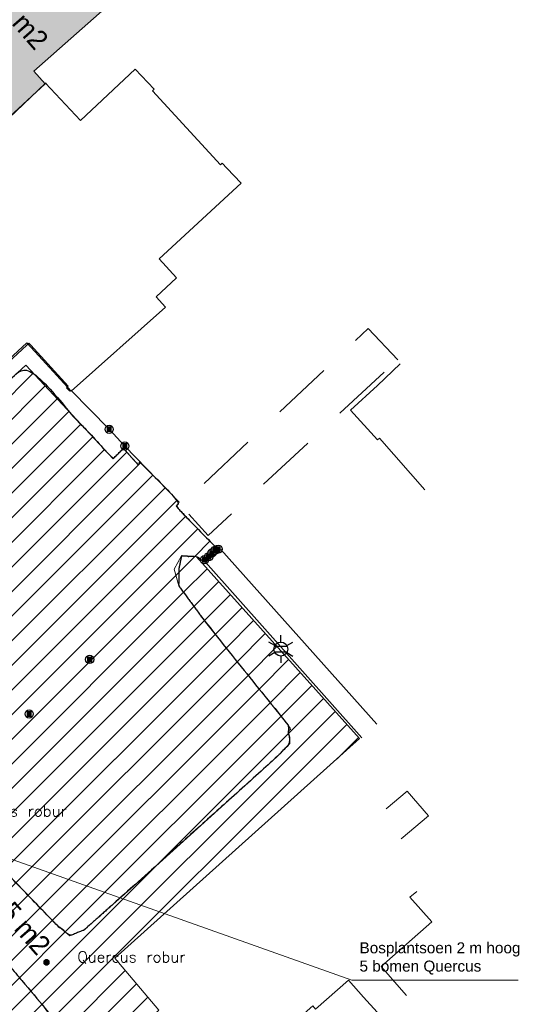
# Model space of a CAD drawing. Header units: metres. Extents: x 102764 to 106916, y 385369 to 392749.
# Tile 58 of 77: x 102963 to 103009, y 385457 to 385546. Entities that reach past the tile are written whole.
import ezdxf
from ezdxf.enums import TextEntityAlignment as Align

# ---------------------------------------------------------------- set-up
doc = ezdxf.new("R2010")
doc.units = ezdxf.units.M
doc.linetypes.add('KG-PERCEEL', pattern=[19, 5.5, -2, -2, 5.5, -2, -2])
for name, color, linetype, lineweight in [('0-BEBOUWING', 7, 'Continuous', 30), ('0-BEPLANTING', 14, 'Continuous', 30), ('0-GRAS OM SPORTVELDEN', 2, 'Continuous', 30), ('B-WE-GR-STRUIK-G', 90, 'Continuous', 13), ('B-WE-IE-GEBOUW-G', 10, 'Continuous', 0), ('B-WE-IE-MEUBILAIR_WEGMEUBILAIR-S', 7, 'Continuous', 30), ('B-WE-IE-OV-LICHTMAST-S', 40, 'Continuous', 30), ('B-WE-IE-TERREINAFSCHEIDING_KUNSTMATIG_HEKWERK-G', 6, 'Continuous', 0), ('B-WE-KG-GRENS_PERCEEL-GV', 150, 'KG-PERCEEL', 13), ('B-WE-OG-TOPOGRAFIE_BEBOUWING-G', 8, 'Continuous', 13), ('B-WE-VH-KANTVERHARDING-G', 60, 'Continuous', 13), ('Bomen', 84, 'Continuous', 0), ('Boomsoort', 10, 'Continuous', 0), ('X-XX-AL-VERWIJZING-G', 7, 'Continuous', 13)]:
    doc.layers.add(name, color=color, linetype=linetype, lineweight=lineweight)
doc.styles.add('ISO 1 1000 T2 5 0', font='font_iso.shx', dxfattribs={"height": 2.5})
doc.styles.add('NLCS-ISO', font='NLCS-ISO.ttf')
doc.styles.get("Standard").update_dxf_attribs({"font": 'NLCS-ISO.ttf'})
doc.styles.add('Style-txt', font='txt.shx')
doc.dimstyles.get("Standard").update_dxf_attribs({"dimtxt": 0.18, "dimasz": 0.18, "dimexe": 0.18, "dimexo": 0.0625, "dimgap": 0.09, "dimtad": 0, "dimtih": 1, "dimtoh": 1, "dimdec": 4, "dimzin": 0, "dimdsep": 46, "dimtxsty": 'Standard', "dimcen": 0.09, "dimadec": 0, "dimazin": 0, "dimtfac": 1, "dimtdec": 4, "dimtofl": 0, "dimtmove": 0, "dimatfit": 3, "dimfxl": 1, "dimtolj": 1, "dimtzin": 0, "dimarcsym": 0})
pattern_1 = [(45, (0, 0), (-1.122532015, 1.122532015), [])]

# ---------------------------------------------------------------- blocks, each defined once
blk = doc.blocks.new('SIE-WEG_PAAL_VAST')
blk.add_hatch(color=256).paths.add_polyline_path([(-0.37, -0.37), (-0.37, 0.37), (0.37, 0.37), (0.37, -0.37)])
blk.add_circle((0, 0), 0.75)
blk.add_3dface([(0.37, 0.37), (-0.37, 0.37), (-0.37, -0.37), (0.37, -0.37)])
at = {"style": 'NLCS-ISO'}
blk.add_attdef('TYPE', (0, 0), '', height=1.75, dxfattribs=at)
blk = doc.blocks.new('B-SIE-WEG_LICHTMAST-SO')
at = {"ltscale": 0.1}
for p, q in [((0, 1.27), (0, 2.53)), ((-1.1, 0.63), (-2.19, 1.27)), ((1.1, 0.63), (2.19, 1.27)), ((-1.1, -0.63), (-2.19, -1.27)), ((0, -1.27), (0, -2.53)), ((1.1, -0.63), (2.19, -1.27))]:
    blk.add_line(p, q, dxfattribs=at)
at = {"flags": 128}
for points in [[(-1.16, 0.5), (1.16, 0.5)], [(-1.16, -0.5), (1.16, -0.5)]]:
    blk.add_lwpolyline(points, dxfattribs=at)
at = {"ltscale": 0.1}
blk.add_circle((0, 0), 1.27, dxfattribs=at)
at = {"style": 'NLCS-ISO'}
blk.add_attdef('TYPE', text='', height=1.8, dxfattribs=at).set_placement((0, 2.53), align=Align.BOTTOM_CENTER)
blk = doc.blocks.new('kaddata')
at = {"layer": 'B-WE-KG-GRENS_PERCEEL-GV'}
for points in [[(102997.083, 385515.375), (102994.398, 385518.224), (102977.32, 385502.1), (102979.804, 385499.346)], [(102999.88, 385473.78), (102997.95, 385476.04), (102995.36, 385473.84), (102997.29, 385471.58)]]:
    blk.add_3dface(points, dxfattribs=at)
at = {"layer": 'B-WE-OG-TOPOGRAFIE_BEBOUWING-G', "flags": 128}
for points in [[(102973.15, 385541.891), (102968.18, 385537.191), (102964.965, 385540.592)], [(102974.89, 385540.051), (102973.15, 385541.891)], [(102964.965, 385540.592), (102960.285, 385536.166), (102959.093, 385535.097), (102959.927, 385534.104)], [(102981.506, 385532.856), (102981.08, 385533.311), (102980.92, 385533.161), (102974.73, 385539.901), (102974.89, 385540.051)], [(102982.8, 385531.471), (102981.506, 385532.856)], [(102975.33, 385524.591), (102982.8, 385531.471)], [(102975.07, 385521.131), (102976.93, 385522.861), (102975.33, 385524.591)], [(102967.313, 385512.51), (102975.93, 385520.17), (102975.07, 385521.131)], [(102953.771, 385508.127), (102963.27, 385516.913)], [(102963.27, 385516.913), (102964.364, 385515.721)], [(102964.364, 385515.721), (102967.313, 385512.51)], [(102997.322, 385515.003), (102995.24, 385513.041)], [(102995.24, 385513.041), (102992.773, 385510.77), (102995.256, 385508.072)], [(102995.256, 385508.072), (102995.432, 385508.234), (102999.555, 385503.499)], [(102998.827, 385466.866), (102998.2, 385466.35), (103000.19, 385464.11), (102995.58, 385460.02), (102997.43, 385457.902), (102997.889, 385457.376)], [(102993.977, 385457.24), (102992.6, 385458.79), (102989.6, 385456.15), (102989.35, 385456.44), (102983.37, 385451.12), (102986.671, 385447.406)], [(102995.205, 385455.854), (102993.977, 385457.24)]]:
    blk.add_lwpolyline(points, dxfattribs=at)
blk = doc.blocks.new('MPOLYGON_44')
at = {"layer": 'Bomen', "flags": 128}
for points in [[(102964.859, 385460.552), (102964.836, 385460.508), (102965.298, 385460.508)], [(102964.89, 385460.589), (102964.859, 385460.552), (102965.275, 385460.552)], [(102964.859, 385460.552), (102965.275, 385460.552), (102965.298, 385460.508)], [(102964.928, 385460.621), (102964.89, 385460.589), (102965.244, 385460.589)], [(102964.89, 385460.589), (102965.244, 385460.589), (102965.275, 385460.552)], [(102964.971, 385460.644), (102964.928, 385460.621), (102965.206, 385460.621)], [(102964.928, 385460.621), (102965.206, 385460.621), (102965.244, 385460.589)], [(102965.018, 385460.658), (102964.971, 385460.644), (102965.163, 385460.644)], [(102964.971, 385460.644), (102965.163, 385460.644), (102965.206, 385460.621)], [(102965.067, 385460.663), (102965.018, 385460.658), (102965.116, 385460.658)], [(102965.018, 385460.658), (102965.116, 385460.658), (102965.163, 385460.644)], [(102964.822, 385460.461), (102964.817, 385460.413), (102965.317, 385460.413)], [(102964.817, 385460.413), (102964.822, 385460.364), (102965.312, 385460.364)], [(102964.817, 385460.413), (102965.317, 385460.413), (102965.312, 385460.364)], [(102964.836, 385460.508), (102964.822, 385460.461), (102965.312, 385460.461)], [(102964.822, 385460.461), (102965.312, 385460.461), (102965.317, 385460.413)], [(102964.822, 385460.364), (102964.836, 385460.317), (102965.298, 385460.317)], [(102964.822, 385460.364), (102965.312, 385460.364), (102965.298, 385460.317)], [(102964.836, 385460.508), (102965.298, 385460.508), (102965.312, 385460.461)], [(102964.836, 385460.317), (102964.859, 385460.274), (102965.275, 385460.274)], [(102964.836, 385460.317), (102965.298, 385460.317), (102965.275, 385460.274)], [(102964.859, 385460.274), (102964.89, 385460.236), (102965.244, 385460.236)], [(102964.859, 385460.274), (102965.275, 385460.274), (102965.244, 385460.236)], [(102964.89, 385460.236), (102964.928, 385460.205), (102965.206, 385460.205)], [(102964.89, 385460.236), (102965.244, 385460.236), (102965.206, 385460.205)], [(102964.928, 385460.205), (102964.971, 385460.182), (102965.163, 385460.182)], [(102964.928, 385460.205), (102965.206, 385460.205), (102965.163, 385460.182)], [(102964.971, 385460.182), (102965.018, 385460.168), (102965.116, 385460.168)], [(102964.971, 385460.182), (102965.163, 385460.182), (102965.116, 385460.168)], [(102965.018, 385460.168), (102965.116, 385460.168), (102965.067, 385460.163)]]:
    blk.add_lwpolyline(points, close=True, dxfattribs=at)
at = {"layer": 'Bomen', "color": 74, "true_color": 0x55aa00, "flags": 128}
for points in [[(102964.836, 385460.508), (102964.859, 385460.552)], [(102964.859, 385460.552), (102964.89, 385460.589)], [(102964.89, 385460.589), (102964.928, 385460.621)], [(102964.928, 385460.621), (102964.971, 385460.644)], [(102964.971, 385460.644), (102965.018, 385460.658)], [(102965.018, 385460.658), (102965.067, 385460.663)], [(102965.067, 385460.663), (102965.116, 385460.658)], [(102965.116, 385460.658), (102965.163, 385460.644)], [(102965.163, 385460.644), (102965.206, 385460.621)], [(102965.206, 385460.621), (102965.244, 385460.589)], [(102965.244, 385460.589), (102965.275, 385460.552)], [(102965.275, 385460.552), (102965.298, 385460.508)], [(102964.817, 385460.413), (102964.822, 385460.461)], [(102964.822, 385460.364), (102964.817, 385460.413)], [(102964.822, 385460.461), (102964.836, 385460.508)], [(102964.836, 385460.317), (102964.822, 385460.364)], [(102964.859, 385460.274), (102964.836, 385460.317)], [(102964.89, 385460.236), (102964.859, 385460.274)], [(102964.928, 385460.205), (102964.89, 385460.236)], [(102964.971, 385460.182), (102964.928, 385460.205)], [(102965.018, 385460.168), (102964.971, 385460.182)], [(102965.067, 385460.163), (102965.018, 385460.168)], [(102965.116, 385460.168), (102965.067, 385460.163)], [(102965.163, 385460.182), (102965.116, 385460.168)], [(102965.206, 385460.205), (102965.163, 385460.182)], [(102965.244, 385460.236), (102965.206, 385460.205)], [(102965.275, 385460.274), (102965.244, 385460.236)], [(102965.298, 385460.317), (102965.275, 385460.274)], [(102965.298, 385460.508), (102965.312, 385460.461)], [(102965.312, 385460.364), (102965.298, 385460.317)], [(102965.312, 385460.461), (102965.317, 385460.413)], [(102965.317, 385460.413), (102965.312, 385460.364)]]:
    blk.add_lwpolyline(points, dxfattribs=at)
at = {"layer": 'Bomen'}
for points in [[(102964.859, 385460.552), (102964.836, 385460.508), (102965.298, 385460.508)], [(102964.89, 385460.589), (102964.859, 385460.552), (102965.275, 385460.552)], [(102964.859, 385460.552), (102965.275, 385460.552), (102965.298, 385460.508)], [(102964.928, 385460.621), (102964.89, 385460.589), (102965.244, 385460.589)], [(102964.89, 385460.589), (102965.244, 385460.589), (102965.275, 385460.552)], [(102964.971, 385460.644), (102964.928, 385460.621), (102965.206, 385460.621)], [(102964.928, 385460.621), (102965.206, 385460.621), (102965.244, 385460.589)], [(102965.018, 385460.658), (102964.971, 385460.644), (102965.163, 385460.644)], [(102964.971, 385460.644), (102965.163, 385460.644), (102965.206, 385460.621)], [(102965.067, 385460.663), (102965.018, 385460.658), (102965.116, 385460.658)], [(102965.018, 385460.658), (102965.116, 385460.658), (102965.163, 385460.644)], [(102964.822, 385460.461), (102964.817, 385460.413), (102965.317, 385460.413)], [(102964.836, 385460.508), (102964.822, 385460.461), (102965.312, 385460.461)], [(102964.822, 385460.461), (102965.312, 385460.461), (102965.317, 385460.413)], [(102964.836, 385460.508), (102965.298, 385460.508), (102965.312, 385460.461)]]:
    blk.add_solid(points, dxfattribs=at)
at = {"layer": 'Bomen', "extrusion": (0, 0, -1)}
for points in [[(-102964.817, 385460.413), (-102964.822, 385460.364), (-102965.312, 385460.364)], [(-102964.817, 385460.413), (-102965.317, 385460.413), (-102965.312, 385460.364)], [(-102964.822, 385460.364), (-102964.836, 385460.317), (-102965.298, 385460.317)], [(-102964.822, 385460.364), (-102965.312, 385460.364), (-102965.298, 385460.317)], [(-102964.836, 385460.317), (-102964.859, 385460.274), (-102965.275, 385460.274)], [(-102964.836, 385460.317), (-102965.298, 385460.317), (-102965.275, 385460.274)], [(-102964.859, 385460.274), (-102964.89, 385460.236), (-102965.244, 385460.236)], [(-102964.859, 385460.274), (-102965.275, 385460.274), (-102965.244, 385460.236)], [(-102964.89, 385460.236), (-102964.928, 385460.205), (-102965.206, 385460.205)], [(-102964.89, 385460.236), (-102965.244, 385460.236), (-102965.206, 385460.205)], [(-102964.928, 385460.205), (-102964.971, 385460.182), (-102965.163, 385460.182)], [(-102964.928, 385460.205), (-102965.206, 385460.205), (-102965.163, 385460.182)], [(-102964.971, 385460.182), (-102965.018, 385460.168), (-102965.116, 385460.168)], [(-102964.971, 385460.182), (-102965.163, 385460.182), (-102965.116, 385460.168)], [(-102965.018, 385460.168), (-102965.116, 385460.168), (-102965.067, 385460.163)]]:
    blk.add_solid(points, dxfattribs=at)

msp = doc.modelspace()

# ---------------------------------------------------------------- hatches: boundary and pattern name
at = {"layer": '0-BEBOUWING', "true_color": 0x636466}
msp.add_hatch(color=251, dxfattribs=at).paths.add_polyline_path([(102958.686, 385552.591), (102951.034, 385545.86), (102958.69, 385537.128), (102960.446, 385536.42), (102964.949, 385540.543), (102963.909, 385541.701), (102972.221, 385549.046), (102964.501, 385557.732), (102960.683, 385554.357), (102958.127, 385554.059), (102958.078, 385553.951)])
at = {"layer": '0-BEPLANTING', "ltscale": 0.2}
h = msp.add_hatch(dxfattribs=at)
h.set_pattern_fill('ANSI31', color=256, scale=0.1, pattern_type=2)
h.set_pattern_definition(pattern_1)
h.paths.add_polyline_path([(102971.283, 385460.805), (102993.601, 385480.816), (102986.496, 385488.744, -0.618857), (102986.194, 385489.081), (102978.744, 385497.394), (102977.372, 385497.48), (102977.122, 385496.261), (102977.122, 385494.758), (102979.568, 385491.432), (102987.085, 385482.054), (102987.24, 385480.371), (102986.067, 385479.157), (102973.776, 385468.073), (102968.5, 385463.364), (102967.187, 385462.84), (102965.912, 385463.906), (102955.765, 385474.446), (102944.945, 385487.085), (102937.676, 385495.522), (102935.936, 385494.999), (102935.333, 385493.935), (102935.309, 385493.196), (102951.863, 385473.45), (102951.229, 385472.387), (102961.232, 385460.655), (102965.418, 385455.643), (102966.041, 385454.541), (102961.56, 385449.648), (102962.401, 385448.358), (102951.51, 385438.159), (102950.222, 385438.966), (102948.56, 385437.721), (102930.46, 385420.996), (102918.544, 385410.094), (102894.916, 385388.491), (102886.501, 385380.319), (102883.821, 385376.734), (102883.291, 385374.79), (102883.507, 385371.132), (102883.563, 385371.081), (102907.29, 385393.51), (102927.16, 385411.839), (102930.57, 385410.26), (102934.32, 385418.36), (102975.32, 385456.05)])
at = {"layer": '0-GRAS OM SPORTVELDEN'}
h = msp.add_hatch(dxfattribs=at)
h.set_pattern_fill('ANSI31', color=256, scale=0.1, pattern_type=2)
h.set_pattern_definition(pattern_1)
h.paths.add_polyline_path([(102818.791, 385548.949), (102852.278, 385571.403), (102852.01, 385571.785), (102854.779, 385573.705), (102854.814, 385573.652), (102861.062, 385577.84), (102860.385, 385578.85), (102881.086, 385592.66), (102881.167, 385592.518), (102896.08, 385602.431), (102896.914, 385602.263), (102909.187, 385610.579), (102923.796, 385590.802), (102929.331, 385582.511), (102934.801, 385587.158), (102931.012, 385591.433), (102931.276, 385592.035), (102929.878, 385593.618), (102930.103, 385593.841), (102930.032, 385593.925), (102931.181, 385594.899), (102909.294, 385619.239), (102881.276, 385599.316), (102838.319, 385569.049), (102820.082, 385556.014), (102816.237, 385555.902), (102814.84, 385551.034), (102812.576, 385547.764, -0.726153), (102812.495, 385547.491), (102812.974, 385528.325), (102813.041, 385528.155), (102816.469, 385527.44), (102818.068, 385526.567), (102822.382, 385519.43), (102821.821, 385517.397), (102814.349, 385509.985), (102796.54, 385489.58), (102794.334, 385486.508), (102788.775, 385481.052), (102788.156, 385479.85), (102788.67, 385479.002), (102801.053, 385467.084), (102815.174, 385452.172), (102826.761, 385439.809), (102827.671, 385438.032), (102827.121, 385437.148), (102825.905, 385437.027), (102813.245, 385450.579), (102798.973, 385465.496), (102785.346, 385480.995), (102782.926, 385479.23), (102796.455, 385464.752), (102811.312, 385448.73), (102825.2, 385434.526), (102847.479, 385409.915), (102881.866, 385372.633), (102883.513, 385371.034), (102883.291, 385374.79), (102881.245, 385378.781), (102880.025, 385378.039), (102865.405, 385393.604), (102849.434, 385411.265), (102832.663, 385429.09), (102828.285, 385434.268), (102828.28, 385435.332), (102829.357, 385436.2), (102830.739, 385436.088), (102833.6, 385432.841), (102846.94, 385418.017), (102849.762, 385413.887), (102866.63, 385396.138), (102881.926, 385380.232), (102881.245, 385378.781), (102883.291, 385374.79), (102883.821, 385376.734), (102886.501, 385380.319), (102894.916, 385388.491), (102918.544, 385410.094), (102930.46, 385420.996), (102948.56, 385437.721), (102950.222, 385438.966), (102951.51, 385438.159), (102962.401, 385448.358), (102961.56, 385449.648), (102966.041, 385454.541), (102965.418, 385455.643), (102961.232, 385460.655), (102951.229, 385472.387), (102951.863, 385473.45), (102935.309, 385493.196), (102935.309, 385493.935), (102935.936, 385494.999), (102937.676, 385495.522), (102944.945, 385487.085), (102955.765, 385474.446), (102965.912, 385463.906), (102967.187, 385462.84), (102968.5, 385463.364), (102973.776, 385468.073), (102986.067, 385479.157), (102987.24, 385480.371), (102987.085, 385482.054), (102979.568, 385491.432), (102977.122, 385494.758), (102977.122, 385496.261), (102977.372, 385497.48), (102978.744, 385497.394), (102979.547, 385496.923), (102980.796, 385497.944), (102980.612, 385498.163), (102977.66, 385501.169), (102976.901, 385502.018), (102977.148, 385502.385), (102973.622, 385506.043), (102973.425, 385505.789), (102972.083, 385507.297), (102971.145, 385506.35), (102963.18, 385514.877), (102959.38, 385511.427), (102958.539, 385512.315), (102953.802, 385507.937), (102943.631, 385518.966), (102943.655, 385519.032), (102938.436, 385524.6), (102916.808, 385510.082), (102917.924, 385508.232), (102915.274, 385506.396), (102914.855, 385506.983), (102894.022, 385487.894), (102894.354, 385487.471), (102894.207, 385487.337), (102894.264, 385487.289), (102891.838, 385485.058), (102891.409, 385485.48), (102886.046, 385480.597), (102886.118, 385480.519), (102885.858, 385480.281), (102885.987, 385480.141), (102874.113, 385469.245), (102873.921, 385469.471), (102873.921, 385469.408), (102872.611, 385470.679), (102884.883, 385481.892), (102885.04, 385481.715), (102889.495, 385485.76), (102889.63, 385486.735), (102892.547, 385489.33), (102893.556, 385489.476), (102913.987, 385508.294), (102913.271, 385509.279), (102913.075, 385509.178), (102912.774, 385509.54), (102913.749, 385510.201), (102908.677, 385517.663), (102888.628, 385504.311), (102863.979, 385487.694), (102862.893, 385484.219), (102861.309, 385484.754), (102862.508, 385488.604), (102881.349, 385501.33), (102880.306, 385502.691), (102859.193, 385488.568), (102854.143, 385495.406), (102853.653, 385495.124), (102850.267, 385499.672), (102850.71, 385500.038), (102845.124, 385507.729), (102831.135, 385528.424)])
h.paths.add_polyline_path([(102827.983, 385515.027), (102828.646, 385514.354), (102848.05, 385492.873), (102866.736, 385472.088), (102867.394, 385471.373), (102866.72, 385470.72), (102852.697, 385457.759), (102847.226, 385452.716), (102831.991, 385438.718), (102831.257, 385438.066), (102830.602, 385438.785), (102811.031, 385458.915), (102791.511, 385478.987), (102790.804, 385479.728), (102791.543, 385480.453), (102806.546, 385494.682), (102811.942, 385499.791), (102827.162, 385514.304)], flags=17)
h.paths.add_polyline_path([(102865.094, 385460.772), (102864.948, 385460.625), (102865.002, 385460.568), (102862.755, 385458.546), (102862.704, 385458.57), (102862.532, 385458.428), (102861.695, 385459.302), (102864.264, 385461.677)], flags=17)
h.paths.add_polyline_path([(102913.884, 385500.53), (102914.627, 385501.162), (102915.31, 385500.438), (102920.544, 385494.733), (102922.458, 385492.631), (102929.932, 385484.442), (102933.645, 385480.461), (102938.741, 385475.025), (102942.574, 385470.821), (102950.052, 385462.691), (102951.526, 385461.141), (102957.179, 385454.932), (102957.885, 385454.181), (102957.162, 385453.533), (102920.836, 385420.146), (102885.046, 385387.253), (102884.347, 385386.601), (102883.764, 385387.205), (102878.334, 385393.069), (102876.653, 385394.918), (102869.173, 385403.019), (102865.365, 385407.064), (102860.344, 385412.553), (102856.622, 385416.652), (102849.182, 385424.725), (102847.023, 385427.058), (102841.716, 385432.743), (102841.081, 385433.478), (102841.708, 385434.055), (102877.67, 385467.136)], flags=17)

# ---------------------------------------------------------------- linework, layer by layer
at = {"layer": 'B-WE-GR-STRUIK-G', "flags": 128}
for points in [[(102977.148, 385502.385), (102976.901, 385502.018), (102977.66, 385501.169), (102980.612, 385498.163)], [(102978.744, 385497.394), (102977.372, 385497.48), (102976.717, 385496.261), (102977.122, 385494.758), (102979.568, 385491.432), (102987.085, 385482.054), (102987.24, 385480.371), (102986.067, 385479.157), (102973.776, 385468.073), (102968.5, 385463.364), (102967.187, 385462.84), (102965.912, 385463.906), (102955.765, 385474.446), (102944.945, 385487.085), (102937.676, 385495.522), (102935.936, 385494.999), (102935.333, 385493.935), (102935.309, 385493.196), (102951.863, 385473.45), (102951.229, 385472.387), (102961.232, 385460.655), (102965.418, 385455.643)], [(102971.283, 385460.805), (102975.32, 385456.05), (102934.32, 385418.36), (102930.57, 385410.26), (102927.16, 385411.839), (102907.29, 385393.51), (102907.29, 385393.51), (102883.564, 385371.08), (102883.564, 385371.08), (102881.866, 385372.633)]]:
    msp.add_lwpolyline(points, dxfattribs=at)
at = {"layer": 'B-WE-IE-GEBOUW-G', "flags": 128}
for points in [[(102965.04, 385540.625), (102964.949, 385540.543), (102963.909, 385541.701), (102972.221, 385549.046), (102964.501, 385557.732), (102956.461, 385550.624), (102951.034, 385545.86), (102958.69, 385537.128), (102959.288, 385537.653), (102959.472, 385537.443), (102960.446, 385536.42), (102959.996, 385535.991), (102959.062, 385535.128), (102959.962, 385534.156), (102943.635, 385518.977)], [(102943.631, 385518.966), (102953.802, 385507.937), (102958.539, 385512.315), (102963.284, 385516.705), (102963.468, 385516.875), (102963.628, 385516.702), (102967.046, 385512.975), (102966.889, 385512.829), (102967.184, 385512.509), (102967.294, 385512.611)]]:
    msp.add_lwpolyline(points, dxfattribs=at)
at = {"layer": 'B-WE-IE-TERREINAFSCHEIDING_KUNSTMATIG_HEKWERK-G', "flags": 128}
for points in [[(102967.294, 385512.611), (102970.777, 385509.033), (102972.209, 385507.508), (102977.148, 385502.385)], [(102978.744, 385497.394), (102993.601, 385480.816), (102971.283, 385460.805)]]:
    msp.add_lwpolyline(points, dxfattribs=at)
at = {"layer": 'B-WE-VH-KANTVERHARDING-G', "flags": 128}
for points in [[(102958.539, 385512.315), (102959.38, 385511.427), (102963.18, 385514.877), (102971.145, 385506.35), (102972.083, 385507.297), (102973.425, 385505.789), (102973.566, 385505.971)], [(102993.801, 385480.902), (102979.547, 385496.923), (102980.963, 385498.081), (102995.183, 385482.151)]]:
    msp.add_lwpolyline(points, dxfattribs=at)
at = {"layer": 'Defpoints', "flags": 128}
msp.add_lwpolyline([(102951.034, 385545.86), (102958.686, 385552.591), (102958.278, 385553.053), (102958.078, 385553.951), (102958.127, 385554.059), (102959.295, 385555.091), (102959.408, 385555.127), (102960.275, 385554.818), (102960.683, 385554.357), (102964.501, 385557.732), (102972.221, 385549.046), (102963.909, 385541.701), (102964.949, 385540.543), (102960.446, 385536.42), (102959.288, 385537.653), (102958.69, 385537.128)], close=True, dxfattribs=at)
at = {"layer": 'Defpoints'}
msp.add_rational_spline([(102818.791, 385548.949), (102835.535, 385560.176), (102852.278, 385571.403), (102852.144, 385571.594), (102852.01, 385571.785), (102853.395, 385572.745), (102854.779, 385573.705), (102854.797, 385573.678), (102854.814, 385573.652), (102857.938, 385575.746), (102861.062, 385577.84), (102860.723, 385578.345), (102860.385, 385578.85), (102870.736, 385585.755), (102881.086, 385592.66), (102881.127, 385592.589), (102881.167, 385592.518), (102888.624, 385597.475), (102896.08, 385602.431), (102896.497, 385602.347), (102896.914, 385602.263), (102903.051, 385606.421), (102909.187, 385610.579), (102916.492, 385600.691), (102923.796, 385590.802), (102926.564, 385586.656), (102929.331, 385582.511), (102932.066, 385584.834), (102934.801, 385587.158), (102932.907, 385589.296), (102931.012, 385591.433), (102931.144, 385591.734), (102931.276, 385592.035), (102930.577, 385592.827), (102929.878, 385593.618), (102929.99, 385593.729), (102930.103, 385593.841), (102930.067, 385593.883), (102930.032, 385593.925), (102930.606, 385594.412), (102931.181, 385594.899), (102920.238, 385607.069), (102909.294, 385619.239), (102895.285, 385609.278), (102881.276, 385599.316), (102859.798, 385584.182), (102838.319, 385569.049), (102829.201, 385562.531), (102820.082, 385556.014), (102818.159, 385555.958), (102816.237, 385555.902), (102815.538, 385553.468), (102814.84, 385551.034), (102813.708, 385549.399), (102812.576, 385547.764), (102812.666, 385547.702), (102812.635, 385547.598), (102812.604, 385547.494), (102812.495, 385547.491), (102812.734, 385537.908), (102812.974, 385528.325), (102813.008, 385528.24), (102813.041, 385528.155), (102814.755, 385527.797), (102816.469, 385527.44), (102817.269, 385527.003), (102818.068, 385526.567), (102820.225, 385522.998), (102822.382, 385519.43), (102822.102, 385518.414), (102821.821, 385517.397), (102818.085, 385513.691), (102814.349, 385509.985), (102805.445, 385499.782), (102796.54, 385489.58), (102795.437, 385488.044), (102794.334, 385486.508), (102791.554, 385483.78), (102788.775, 385481.052), (102788.466, 385480.451), (102788.156, 385479.85), (102788.413, 385479.426), (102788.67, 385479.002), (102794.862, 385473.043), (102801.053, 385467.084), (102808.114, 385459.628), (102815.174, 385452.172), (102820.968, 385445.991), (102826.761, 385439.809), (102827.216, 385438.921), (102827.671, 385438.032), (102827.396, 385437.59), (102827.121, 385437.148), (102826.513, 385437.088), (102825.905, 385437.027), (102819.575, 385443.803), (102813.245, 385450.579), (102806.109, 385458.037), (102798.973, 385465.496), (102792.16, 385473.246), (102785.346, 385480.995), (102784.136, 385480.112), (102782.926, 385479.23), (102789.691, 385471.991), (102796.455, 385464.752), (102803.884, 385456.741), (102811.312, 385448.73), (102818.256, 385441.628), (102825.2, 385434.526), (102836.34, 385422.22), (102847.479, 385409.915), (102864.673, 385391.274), (102881.866, 385372.633), (102882.69, 385371.833), (102883.513, 385371.034), (102883.402, 385372.912), (102883.291, 385374.79), (102882.268, 385376.785), (102881.245, 385378.781), (102880.635, 385378.41), (102880.025, 385378.039), (102872.715, 385385.822), (102865.405, 385393.604), (102857.42, 385402.434), (102849.434, 385411.265), (102841.049, 385420.177), (102832.663, 385429.09), (102830.474, 385431.679), (102828.285, 385434.268), (102828.283, 385434.8), (102828.28, 385435.332), (102828.819, 385435.766), (102829.357, 385436.2), (102830.048, 385436.144), (102830.739, 385436.088), (102832.17, 385434.465), (102833.6, 385432.841), (102840.27, 385425.429), (102846.94, 385418.017), (102848.351, 385415.952), (102849.762, 385413.887), (102858.196, 385405.013), (102866.63, 385396.138), (102874.278, 385388.185), (102881.926, 385380.232), (102881.586, 385379.507), (102881.245, 385378.781), (102882.268, 385376.785), (102883.291, 385374.79), (102883.556, 385375.762), (102883.821, 385376.734), (102885.161, 385378.526), (102886.501, 385380.319), (102890.709, 385384.405), (102894.916, 385388.491), (102906.73, 385399.292), (102918.544, 385410.094), (102924.502, 385415.545), (102930.46, 385420.996), (102939.51, 385429.358), (102948.56, 385437.721), (102949.391, 385438.344), (102950.222, 385438.966), (102950.866, 385438.562), (102951.51, 385438.159), (102956.956, 385443.258), (102962.401, 385448.358), (102961.981, 385449.003), (102961.56, 385449.648), (102963.801, 385452.095), (102966.041, 385454.541), (102965.73, 385455.092), (102965.418, 385455.643), (102963.325, 385458.149), (102961.232, 385460.655), (102956.231, 385466.521), (102951.229, 385472.387), (102951.546, 385472.919), (102951.863, 385473.45), (102943.586, 385483.323), (102935.309, 385493.196), (102935.309, 385493.566), (102935.309, 385493.935), (102935.623, 385494.467), (102935.936, 385494.999), (102936.806, 385495.26), (102937.676, 385495.522), (102941.311, 385491.303), (102944.945, 385487.085), (102950.355, 385480.765), (102955.765, 385474.446), (102960.839, 385469.176), (102965.912, 385463.906), (102966.55, 385463.373), (102967.187, 385462.84), (102967.844, 385463.102), (102968.5, 385463.364), (102971.138, 385465.719), (102973.776, 385468.073), (102979.922, 385473.615), (102986.067, 385479.157), (102986.654, 385479.764), (102987.24, 385480.371), (102987.163, 385481.213), (102987.085, 385482.054), (102983.327, 385486.743), (102979.568, 385491.432), (102978.345, 385493.095), (102977.122, 385494.758), (102977.122, 385495.509), (102977.122, 385496.261), (102977.247, 385496.871), (102977.372, 385497.48), (102978.058, 385497.437), (102978.744, 385497.394), (102979.146, 385497.159), (102979.547, 385496.923), (102980.171, 385497.434), (102980.796, 385497.944), (102980.704, 385498.054), (102980.612, 385498.163), (102979.136, 385499.666), (102977.66, 385501.169), (102977.281, 385501.594), (102976.901, 385502.018), (102977.025, 385502.202), (102977.148, 385502.385), (102975.385, 385504.214), (102973.622, 385506.043), (102973.523, 385505.916), (102973.425, 385505.789), (102972.754, 385506.543), (102972.083, 385507.297), (102971.614, 385506.823), (102971.145, 385506.35), (102967.163, 385510.613), (102963.18, 385514.877), (102961.28, 385513.152), (102959.38, 385511.427), (102958.96, 385511.871), (102958.539, 385512.315), (102956.171, 385510.126), (102953.802, 385507.937), (102948.717, 385513.452), (102943.631, 385518.966), (102943.643, 385518.999), (102943.655, 385519.032), (102941.046, 385521.816), (102938.436, 385524.6), (102927.622, 385517.341), (102916.808, 385510.082), (102917.366, 385509.157), (102917.924, 385508.232), (102916.599, 385507.314), (102915.274, 385506.396), (102915.065, 385506.689), (102914.855, 385506.983), (102904.439, 385497.438), (102894.022, 385487.894), (102894.188, 385487.682), (102894.354, 385487.471), (102894.281, 385487.404), (102894.207, 385487.337), (102894.236, 385487.313), (102894.264, 385487.289), (102893.051, 385486.174), (102891.838, 385485.058), (102891.623, 385485.269), (102891.409, 385485.48), (102888.727, 385483.039), (102886.046, 385480.597), (102886.082, 385480.558), (102886.118, 385480.519), (102885.988, 385480.4), (102885.858, 385480.281), (102885.922, 385480.211), (102885.987, 385480.141), (102880.05, 385474.693), (102874.113, 385469.245), (102874.017, 385469.358), (102873.921, 385469.471), (102873.921, 385469.44), (102873.921, 385469.408), (102873.266, 385470.044), (102872.611, 385470.679), (102878.747, 385476.285), (102884.883, 385481.892), (102884.962, 385481.803), (102885.04, 385481.715), (102887.268, 385483.737), (102889.495, 385485.76), (102889.563, 385486.247), (102889.63, 385486.735), (102891.089, 385488.032), (102892.547, 385489.33), (102893.052, 385489.403), (102893.556, 385489.476), (102903.772, 385498.885), (102913.987, 385508.294), (102913.629, 385508.786), (102913.271, 385509.279), (102913.173, 385509.229), (102913.075, 385509.178), (102912.925, 385509.359), (102912.774, 385509.54), (102913.262, 385509.871), (102913.749, 385510.201), (102911.213, 385513.932), (102908.677, 385517.663), (102898.653, 385510.987), (102888.628, 385504.311), (102876.304, 385496.003), (102863.979, 385487.694), (102863.436, 385485.956), (102862.893, 385484.219), (102862.101, 385484.486), (102861.309, 385484.754), (102861.909, 385486.679), (102862.508, 385488.604), (102871.929, 385494.967), (102881.349, 385501.33), (102880.828, 385502.01), (102880.306, 385502.691), (102869.75, 385495.629), (102859.193, 385488.568), (102856.668, 385491.987), (102854.143, 385495.406), (102853.898, 385495.265), (102853.653, 385495.124), (102851.96, 385497.398), (102850.267, 385499.672), (102850.489, 385499.855), (102850.71, 385500.038), (102847.917, 385503.883), (102845.124, 385507.729), (102838.13, 385518.077), (102831.135, 385528.424), (102824.963, 385538.687), (102818.791, 385548.949)], [1, 1, 1, 1, 1, 1, 1, 1, 1, 1, 1, 1, 1, 1, 1, 1, 1, 1, 1, 1, 1, 1, 1, 1, 1, 1, 1, 1, 1, 1, 1, 1, 1, 1, 1, 1, 1, 1, 1, 1, 1, 1, 1, 1, 1, 1, 1, 1, 1, 1, 1, 1, 1, 1, 1, 0.809166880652, 1, 0.809166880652, 1, 1, 1, 1, 1, 1, 1, 1, 1, 1, 1, 1, 1, 1, 1, 1, 1, 1, 1, 1, 1, 1, 1, 1, 1, 1, 1, 1, 1, 1, 1, 1, 1, 1, 1, 1, 1, 1, 1, 1, 1, 1, 1, 1, 1, 1, 1, 1, 1, 1, 1, 1, 1, 1, 1, 1, 1, 1, 1, 1, 1, 1, 1, 1, 1, 1, 1, 1, 1, 1, 1, 1, 1, 1, 1, 1, 1, 1, 1, 1, 1, 1, 1, 1, 1, 1, 1, 1, 1, 1, 1, 1, 1, 1, 1, 1, 1, 1, 1, 1, 1, 1, 1, 1, 1, 1, 1, 1, 1, 1, 1, 1, 1, 1, 1, 1, 1, 1, 1, 1, 1, 1, 1, 1, 1, 1, 1, 1, 1, 1, 1, 1, 1, 1, 1, 1, 1, 1, 1, 1, 1, 1, 1, 1, 1, 1, 1, 1, 1, 1, 1, 1, 1, 1, 1, 1, 1, 1, 1, 1, 1, 1, 1, 1, 1, 1, 1, 1, 1, 1, 1, 1, 1, 1, 1, 1, 1, 1, 1, 1, 1, 1, 1, 1, 1, 1, 1, 1, 1, 1, 1, 1, 1, 1, 1, 1, 1, 1, 1, 1, 1, 1, 1, 1, 1, 1, 1, 1, 1, 1, 1, 1, 1, 1, 1, 1, 1, 1, 1, 1, 1, 1, 1, 1, 1, 1, 1, 1, 1, 1, 1, 1, 1, 1, 1, 1, 1, 1, 1, 1, 1, 1, 1, 1, 1, 1, 1, 1, 1, 1, 1, 1, 1, 1, 1, 1, 1, 1, 1, 1, 1, 1, 1, 1, 1, 1, 1, 1, 1, 1, 1, 1, 1, 1, 1, 1, 1, 1, 1, 1, 1], degree=2, knots=[0, 0, 0, 0.012346, 0.012346, 0.024691, 0.024691, 0.037037, 0.037037, 0.049383, 0.049383, 0.061728, 0.061728, 0.074074, 0.074074, 0.08642, 0.08642, 0.098765, 0.098765, 0.111111, 0.111111, 0.123457, 0.123457, 0.135802, 0.135802, 0.148148, 0.148148, 0.160494, 0.160494, 0.17284, 0.17284, 0.185185, 0.185185, 0.197531, 0.197531, 0.209877, 0.209877, 0.222222, 0.222222, 0.234568, 0.234568, 0.246914, 0.246914, 0.259259, 0.259259, 0.271605, 0.271605, 0.283951, 0.283951, 0.296296, 0.296296, 0.308642, 0.308642, 0.320988, 0.320988, 0.333333, 0.333333, 0.5, 0.5, 0.666667, 0.666667, 0.669048, 0.669048, 0.671429, 0.671429, 0.67381, 0.67381, 0.67619, 0.67619, 0.678571, 0.678571, 0.680952, 0.680952, 0.683333, 0.683333, 0.685714, 0.685714, 0.688095, 0.688095, 0.690476, 0.690476, 0.692857, 0.692857, 0.695238, 0.695238, 0.697619, 0.697619, 0.7, 0.7, 0.702381, 0.702381, 0.704762, 0.704762, 0.707143, 0.707143, 0.709524, 0.709524, 0.711905, 0.711905, 0.714286, 0.714286, 0.716667, 0.716667, 0.719048, 0.719048, 0.721429, 0.721429, 0.72381, 0.72381, 0.72619, 0.72619, 0.728571, 0.728571, 0.730952, 0.730952, 0.733333, 0.733333, 0.735714, 0.735714, 0.738095, 0.738095, 0.740476, 0.740476, 0.742857, 0.742857, 0.745238, 0.745238, 0.747619, 0.747619, 0.75, 0.75, 0.752381, 0.752381, 0.754762, 0.754762, 0.757143, 0.757143, 0.759524, 0.759524, 0.761905, 0.761905, 0.764286, 0.764286, 0.766667, 0.766667, 0.769048, 0.769048, 0.771429, 0.771429, 0.77381, 0.77381, 0.77619, 0.77619, 0.778571, 0.778571, 0.780952, 0.780952, 0.783333, 0.783333, 0.785714, 0.785714, 0.788095, 0.788095, 0.790476, 0.790476, 0.792857, 0.792857, 0.795238, 0.795238, 0.797619, 0.797619, 0.8, 0.8, 0.802381, 0.802381, 0.804762, 0.804762, 0.807143, 0.807143, 0.809524, 0.809524, 0.811905, 0.811905, 0.814286, 0.814286, 0.816667, 0.816667, 0.819048, 0.819048, 0.821429, 0.821429, 0.82381, 0.82381, 0.82619, 0.82619, 0.828571, 0.828571, 0.830952, 0.830952, 0.833333, 0.833333, 0.835714, 0.835714, 0.838095, 0.838095, 0.840476, 0.840476, 0.842857, 0.842857, 0.845238, 0.845238, 0.847619, 0.847619, 0.85, 0.85, 0.852381, 0.852381, 0.854762, 0.854762, 0.857143, 0.857143, 0.859524, 0.859524, 0.861905, 0.861905, 0.864286, 0.864286, 0.866667, 0.866667, 0.869048, 0.869048, 0.871429, 0.871429, 0.87381, 0.87381, 0.87619, 0.87619, 0.878571, 0.878571, 0.880952, 0.880952, 0.883333, 0.883333, 0.885714, 0.885714, 0.888095, 0.888095, 0.890476, 0.890476, 0.892857, 0.892857, 0.895238, 0.895238, 0.897619, 0.897619, 0.9, 0.9, 0.902381, 0.902381, 0.904762, 0.904762, 0.907143, 0.907143, 0.909524, 0.909524, 0.911905, 0.911905, 0.914286, 0.914286, 0.916667, 0.916667, 0.919048, 0.919048, 0.921429, 0.921429, 0.92381, 0.92381, 0.92619, 0.92619, 0.928571, 0.928571, 0.930952, 0.930952, 0.933333, 0.933333, 0.935714, 0.935714, 0.938095, 0.938095, 0.940476, 0.940476, 0.942857, 0.942857, 0.945238, 0.945238, 0.947619, 0.947619, 0.95, 0.95, 0.952381, 0.952381, 0.954762, 0.954762, 0.957143, 0.957143, 0.959524, 0.959524, 0.961905, 0.961905, 0.964286, 0.964286, 0.966667, 0.966667, 0.969048, 0.969048, 0.971429, 0.971429, 0.97381, 0.97381, 0.97619, 0.97619, 0.978571, 0.978571, 0.980952, 0.980952, 0.983333, 0.983333, 0.985714, 0.985714, 0.988095, 0.988095, 0.990476, 0.990476, 0.992857, 0.992857, 0.995238, 0.995238, 0.997619, 0.997619, 1, 1, 1], dxfattribs=at)

# ---------------------------------------------------------------- block references
at = {"layer": 'B-WE-IE-MEUBILAIR_WEGMEUBILAIR-S', "xscale": 0.5, "yscale": 0.5, "zscale": 0.5, "rotation": 360}
for p in [(102970.777, 385509.033), (102972.209, 385507.508), (102980.459, 385498.011), (102980.717, 385498.096), (102979.468, 385497.131), (102979.841, 385497.397), (102980.147, 385497.744), (102969.002, 385488.042), (102963.484, 385483.066)]:
    msp.add_blockref('SIE-WEG_PAAL_VAST', p, dxfattribs=at)
at = {"layer": 'B-WE-IE-OV-LICHTMAST-S', "xscale": 0.5, "yscale": 0.5, "zscale": 0.5, "rotation": 360}
msp.add_blockref('B-SIE-WEG_LICHTMAST-SO', (102986.429, 385488.988), dxfattribs=at)
at = {"layer": 'Bomen', "rotation": 360}
msp.add_blockref('MPOLYGON_44', (0, 0, -0.268), dxfattribs=at)
at = {"layer": 'X-XX-AL-VERWIJZING-G', "rotation": 360}
msp.add_blockref('kaddata', (0, 0, -0.268), dxfattribs=at)

# ---------------------------------------------------------------- texts
at = {"style": 'ISO 1 1000 T2 5 0'}
for s, p in [('223 m2', (102958.736, 385549.539)), ('945 m2', (102958.934, 385466.953))]:
    msp.add_text(s, height=1.8, rotation=311.24735, dxfattribs=at).set_placement(p)
at = {"insert": (102993.602, 385462.238), "char_height": 1, "attachment_point": 1, "style": 'NLCS-ISO'}
msp.add_mtext('\\fArial|b0|i0|c00|p39;Bosplantsoen 2 m hoog\\P5 bomen Quercus', dxfattribs=at)
at = {"layer": 'Boomsoort', "color": 7, "style": 'Style-txt'}
for p in [(102966.91, 385473.717, -0.268), (102977.734, 385460.413, -0.268)]:
    msp.add_text('Quercus robur', height=1, dxfattribs=at).set_placement(p, align=Align.RIGHT)

# ---------------------------------------------------------------- leaders
at = {"lineweight": 13, "annotation_type": 0, "has_hookline": 1, "hookline_direction": 0, "text_width": 14.469}
msp.add_leader([(102954.897, 385472.284), (102992.902, 385458.773)], dimstyle='Standard', override={"dimasz": 0, "dimgap": 0.7, "dimtad": 1, "dimlwd": 13}, dxfattribs=at)

doc.saveas('drawing.dxf')
